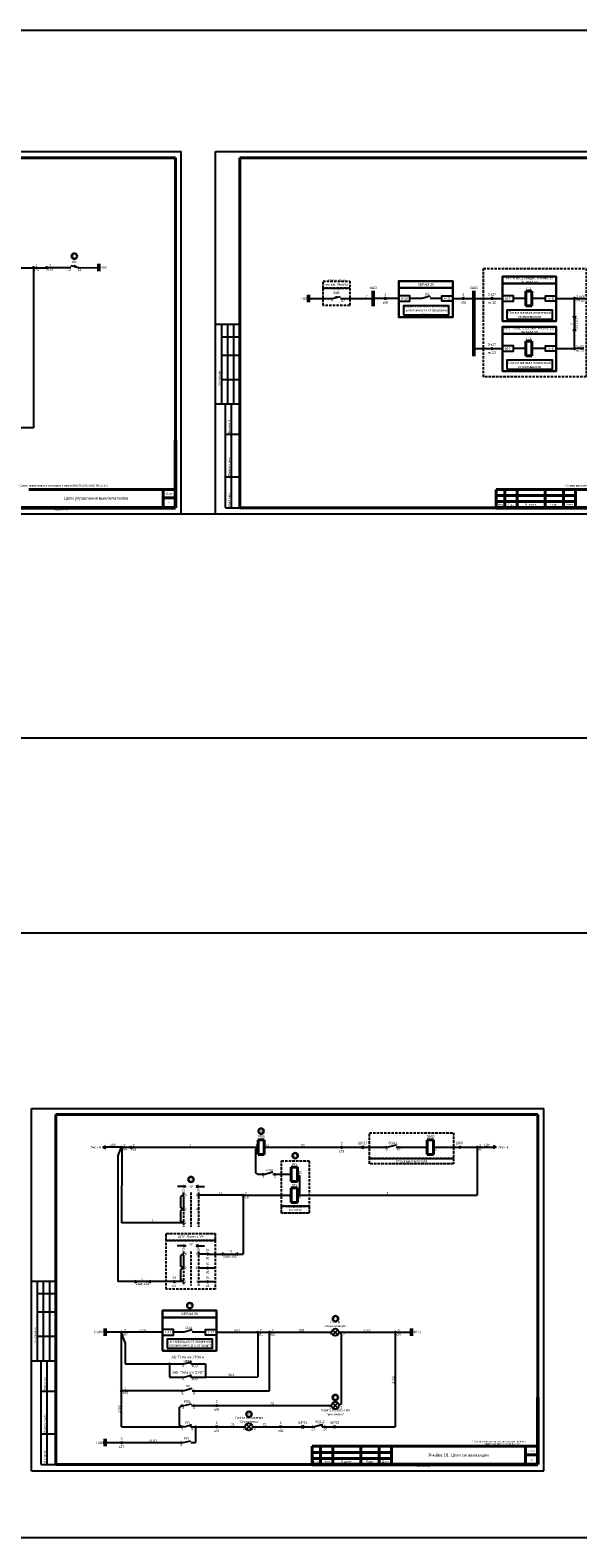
# Model space of a CAD drawing. Header units: millimetres. Extents: x 4897 to 12009, y -3017 to 2708.
# Tile 47 of 86: x 7252 to 7701, y 658 to 1894. Entities that reach past the tile are written whole.
import ezdxf
from ezdxf.enums import TextEntityAlignment as Align

# ---------------------------------------------------------------- set-up
doc = ezdxf.new("R2010")
doc.units = ezdxf.units.MM
doc.linetypes.add('ACAD_ISO02W100', pattern=[15, 12, -3])
doc.linetypes.add('JIS_02_2.0', pattern=[3, 2, -1])
doc.layers.add('основная 0.5', color=7, linetype='Continuous', lineweight=50)
doc.styles.add('SIMPLEX', font='txt', dxfattribs={"height": 5})

msp = doc.modelspace()

# ---------------------------------------------------------------- hatches: boundary and pattern name
h = msp.add_hatch(color=256)
h.dxf.hatch_style = 1
h.paths.add_polyline_path([(7697.2, 1659.5), (7698.1, 1657.5), (7699, 1659.5)])
h = msp.add_hatch(color=256)
h.dxf.hatch_style = 1
h.paths.add_polyline_path([(7699, 1647), (7698.1, 1649), (7697.2, 1647)])
h = msp.add_hatch(color=7)
h.dxf.hatch_style = 1
h.paths.add_polyline_path([(7544.2, 977.8, 1), (7543.4, 977.8, 1)])
h = msp.add_hatch(color=7)
h.dxf.hatch_style = 1
h.paths.add_polyline_path([(7553.2, 977.8, -1), (7554, 977.8, -1)])
h = msp.add_hatch(color=7)
h.dxf.hatch_style = 1
h.paths.add_polyline_path([(7443.1, 955.6, 1), (7442.3, 955.6, 1)])
h = msp.add_hatch(color=7)
h.dxf.hatch_style = 1
h.paths.add_polyline_path([(7452, 955.6, -1), (7452.8, 955.6, -1)])
h = msp.add_hatch(color=256)
h.dxf.hatch_style = 1
h.paths.add_polyline_path([(7377.5, 944.8), (7379.5, 945.6), (7377.5, 946.5)])
h = msp.add_hatch(color=256)
h.dxf.hatch_style = 1
h.paths.add_polyline_path([(7390, 944.8), (7388, 945.6), (7390, 946.5)])
h = msp.add_hatch(color=256)
h.dxf.hatch_style = 1
h.paths.add_polyline_path([(7390, 938.7, 0.414214), (7389.8, 938.4, 0.414214), (7390, 938.2)])
h.paths.add_polyline_path([(7390, 938.7), (7390, 938.2, 0.414214), (7390.2, 938.4, 0.414214)])
h = msp.add_hatch(color=256)
h.dxf.hatch_style = 1
h.paths.add_polyline_path([(7377.5, 916, 0.414214), (7377.3, 915.8, 0.414214), (7377.5, 915.6)])
h.paths.add_polyline_path([(7377.5, 916), (7377.5, 915.6, 0.414214), (7377.7, 915.8, 0.414214)])
h = msp.add_hatch(color=256)
h.dxf.hatch_style = 1
h.paths.add_polyline_path([(7377.4, 896.2), (7379.4, 897.1), (7377.4, 897.9)])
h = msp.add_hatch(color=256)
h.dxf.hatch_style = 1
h.paths.add_polyline_path([(7389.9, 896.2), (7387.9, 897.1), (7389.9, 897.9)])
h = msp.add_hatch(color=256)
h.dxf.hatch_style = 1
h.paths.add_polyline_path([(7408.9, 889.2), (7411.1, 890.2), (7408.9, 891.1)])
h = msp.add_hatch(color=256)
h.dxf.hatch_style = 1
h.paths.add_polyline_path([(7422.3, 891.1), (7420.1, 890.2), (7422.3, 889.2)])
h = msp.add_hatch(color=256)
h.dxf.hatch_style = 1
h.paths.add_polyline_path([(7337.4, 866.6), (7339.6, 867.6), (7337.4, 868.5)])
h = msp.add_hatch(color=256)
h.dxf.hatch_style = 1
h.paths.add_polyline_path([(7350.8, 868.5), (7348.6, 867.6), (7350.8, 866.6)])
h = msp.add_hatch(color=256)
h.dxf.hatch_style = 1
h.paths.add_polyline_path([(7366.5, 800.2, 1), (7365.7, 800.2, 1)])
h = msp.add_hatch(color=256)
h.dxf.hatch_style = 1
h.paths.add_polyline_path([(7395.9, 789.4, 1), (7395.1, 789.4, 1)])
h = msp.add_hatch(color=7)
h.dxf.hatch_style = 1
h.paths.add_polyline_path([(7376.9, 778, 1), (7376.1, 778, 1)])
h = msp.add_hatch(color=7)
h.dxf.hatch_style = 1
h.paths.add_polyline_path([(7385.9, 778, -1), (7386.7, 778, -1)])
h = msp.add_hatch(color=256)
h.dxf.hatch_style = 1
h.paths.add_polyline_path([(7376.7, 766, 1), (7375.9, 766, 1)])
h = msp.add_hatch(color=7)
h.dxf.hatch_style = 1
h.paths.add_polyline_path([(7385.7, 766, -1), (7386.5, 766, -1)])
h = msp.add_hatch(color=256)
h.dxf.hatch_style = 1
h.paths.add_polyline_path([(7376.7, 748.6, 1), (7375.9, 748.6, 1)])
h = msp.add_hatch(color=256)
h.dxf.hatch_style = 1
h.paths.add_polyline_path([(7387.7, 748.6, 1), (7386.9, 748.6, 1)])
h = msp.add_hatch(color=7)
h.dxf.hatch_style = 1
h.paths.add_polyline_path([(7484.1, 748.6, 1), (7483.3, 748.6, 1)])
h = msp.add_hatch(color=7)
h.dxf.hatch_style = 1
h.paths.add_polyline_path([(7493.1, 748.6, -1), (7493.9, 748.6, -1)])
h = msp.add_hatch(color=7)
h.dxf.hatch_style = 1
h.paths.add_polyline_path([(7376.2, 735.6, 1), (7375.4, 735.6, 1)])

# ---------------------------------------------------------------- linework, layer by layer
for p, q in [((6955.8, 1794.2), (7375.8, 1794.2)), ((7375.8, 1497.2), (7375.8, 1794.2)), ((7375.8, 1497.2), (7375.8, 1794.2)), ((7403.9, 1497.2), (7403.9, 1794.2)), ((7403.9, 1794.2), (7823.9, 1794.2)), ((7403.9, 1497.2), (7403.9, 1794.2)), ((7229.2, 1699), (7253.9, 1699)), ((7254.6, 1698.3), (7254.6, 1567.7)), ((7255.3, 1699), (7264.7, 1699)), ((7285.2, 1699), (7266, 1699)), ((7287.6, 1700.5), (7287.5, 1699.9)), ((7289.3, 1700.1), (7289.2, 1699.5)), ((7291.5, 1699), (7308.2, 1699.1)), ((7480.1, 1673.8), (7499.8, 1673.8)), ((7502, 1674.9), (7502.2, 1674.3)), ((7503.7, 1675.4), (7503.9, 1674.7)), ((7506.2, 1673.8), (7533, 1673.8)), ((7542.3, 1673.8), (7533, 1673.8)), ((7554.1, 1673.8), (7543.7, 1673.8)), ((7573.2, 1673.8), (7563.1, 1673.8)), ((7579.9, 1675.7), (7573.2, 1673.8)), ((7589.3, 1673.8), (7579.9, 1673.8)), ((7598.3, 1673.8), (7606.3, 1673.8)), ((7607.6, 1673.8), (7629.7, 1673.8)), ((7631.1, 1673.8), (7639, 1673.8)), ((7658.1, 1673.8), (7648, 1673.8)), ((7674.2, 1673.8), (7663.1, 1673.8)), ((7683.2, 1673.8), (7697.4, 1673.8)), ((7698.1, 1633.4), (7698.1, 1673.1)), ((7698.8, 1673.8), (7738.6, 1673.8)), ((7698.1, 1657.5), (7697.2, 1659.5)), ((7699, 1659.5), (7698.1, 1657.5)), ((7698.1, 1657.5), (7698.1, 1649)), ((7423.9, 1652.4), (7403.9, 1652.4)), ((7408.9, 1587.4), (7408.9, 1652.4)), ((7413.9, 1587.4), (7413.9, 1652.4)), ((7418.9, 1587.4), (7418.9, 1652.4)), ((7697.2, 1647), (7698.1, 1649)), ((7698.1, 1649), (7699, 1647)), ((7408.9, 1642.4), (7423.9, 1642.4)), ((7615.6, 1632.7), (7629.7, 1632.7)), ((7631.1, 1632.7), (7639, 1632.7)), ((7658.1, 1632.7), (7648, 1632.7)), ((7674.2, 1632.7), (7663.1, 1632.7)), ((7683.2, 1632.7), (7697.4, 1632.7)), ((7408.9, 1627.4), (7423.9, 1627.4)), ((7408.9, 1607.4), (7423.9, 1607.4)), ((7403.9, 1587.4), (7423.9, 1587.4)), ((7411.9, 1502.2), (7411.9, 1587.4)), ((7416.8, 1502.2), (7416.8, 1587.4)), ((7254.6, 1567.7), (7160.7, 1567.7)), ((7411.9, 1562.4), (7423.9, 1562.4)), ((7411.9, 1527.4), (7423.9, 1527.4)), ((6955.8, 1497.2), (7375.8, 1497.2)), ((7403.9, 1497.2), (7823.9, 1497.2)), ((7411.9, 1502.2), (7423.9, 1502.2)), ((7252.9, 712.6), (7252.9, 1009.6)), ((7252.9, 1009.6), (7672.9, 1009.6)), ((7252.9, 712.6), (7252.9, 1009.6)), ((7672.9, 712.6), (7672.9, 1009.6)), ((7672.9, 712.6), (7672.9, 1009.6)), ((7311.4, 977.8), (7313.8, 978.9)), ((7326.2, 977.8), (7311.4, 977.8)), ((7311.4, 977.8), (7313.8, 976.7)), ((7323.8, 970.1), (7326.6, 977.2)), ((7326.9, 977.1), (7326.8, 915.8)), ((7327.5, 977.8), (7333.7, 977.8)), ((7335, 977.8), (7438.7, 977.8)), ((7438.7, 977.8), (7436.8, 976.6)), ((7443.7, 977.8), (7506.6, 977.8)), ((7507.9, 977.8), (7523.2, 977.8)), ((7524.3, 977.8), (7545.4, 977.8)), ((7552, 979.6), (7545.4, 977.8)), ((7552, 977.8), (7577.4, 977.8)), ((7559.7, 977.8), (7577.4, 977.8)), ((7582.4, 977.8), (7603.9, 977.8)), ((7604.9, 977.8), (7617.7, 977.8)), ((7618.4, 977.1), (7618.4, 938.4)), ((7619.1, 977.8), (7633.9, 977.8)), ((7633.9, 977.8), (7631.5, 978.9)), ((7633.9, 977.8), (7631.5, 976.7)), ((7323.8, 970.1), (7323.8, 867.6)), ((7436.8, 956.8), (7436.8, 976.6)), ((7438.8, 955.6), (7436.8, 956.8)), ((7444.2, 955.6), (7438.8, 955.6)), ((7450.9, 957.5), (7444.2, 955.6)), ((7465.9, 955.6), (7450.9, 955.6)), ((7470.9, 955.6), (7472.9, 954.5)), ((7472.9, 939.6), (7472.9, 954.5)), ((7379.5, 945.6), (7372.6, 945.6)), ((7377.5, 946.5), (7379.5, 945.6)), ((7379.5, 945.6), (7377.5, 944.8)), ((7377.5, 938.4), (7377.5, 940.6)), ((7390, 946.5), (7388, 945.6)), ((7388, 945.6), (7390, 944.8)), ((7388, 945.6), (7394.9, 945.6)), ((7470.9, 938.4), (7472.9, 939.6)), ((7377.5, 938.4), (7375.5, 937.3)), ((7375.5, 928.2), (7375.5, 937.3)), ((7377.5, 927), (7375.5, 928.2)), ((7425.9, 938.4), (7390, 938.4)), ((7426.5, 937.8), (7426.5, 890.2)), ((7427.2, 938.4), (7465.9, 938.4)), ((7470.9, 938.4), (7618.4, 938.4)), ((7377.5, 915.8), (7326.8, 915.8)), ((7377.5, 927), (7375.5, 925.9)), ((7375.5, 917), (7375.5, 925.9)), ((7377.5, 915.8), (7375.5, 917)), ((7379.4, 897.1), (7372.5, 897.1)), ((7377.5, 890.2), (7375.5, 889)), ((7377.4, 897.9), (7379.4, 897.1)), ((7379.4, 897.1), (7377.4, 896.2)), ((7389.9, 897.9), (7387.9, 897.1)), ((7387.9, 897.1), (7389.9, 896.2)), ((7387.9, 897.1), (7394.8, 897.1)), ((7408.9, 891.1), (7411.1, 890.2)), ((7411.1, 890.2), (7408.9, 889.2)), ((7420.1, 890.2), (7422.3, 891.1)), ((7422.3, 889.2), (7420.1, 890.2)), ((7375.5, 879.9), (7375.5, 889)), ((7377.5, 878.8), (7375.5, 879.9)), ((7377.5, 878.8), (7375.5, 877.6)), ((7272.9, 867.8), (7252.9, 867.8)), ((7257.9, 802.8), (7257.9, 867.8)), ((7262.9, 802.8), (7262.9, 867.8)), ((7267.9, 802.8), (7267.9, 867.8)), ((7337.4, 868.5), (7339.6, 867.6)), ((7339.6, 867.6), (7337.4, 866.6)), ((7348.6, 867.6), (7350.8, 868.5)), ((7350.8, 866.6), (7348.6, 867.6)), ((7377.5, 867.6), (7370.7, 867.6)), ((7375.5, 868.7), (7375.5, 877.6)), ((7377.5, 867.6), (7375.5, 868.7)), ((7390, 867.6), (7396.8, 867.6)), ((7398.1, 867.6), (7403.6, 867.6)), ((7257.9, 857.8), (7272.9, 857.8)), ((7257.9, 842.8), (7272.9, 842.8)), ((7257.9, 822.8), (7272.9, 822.8)), ((7326.1, 826.1), (7313.4, 826.1)), ((7326.8, 778.7), (7326.8, 825.5)), ((7329.9, 817.8), (7326.8, 825.4)), ((7360.5, 826.1), (7327.4, 826.1)), ((7329.9, 817.8), (7329.9, 800.2)), ((7378.1, 826.1), (7369.5, 826.1)), ((7384.7, 828), (7378.1, 826.1)), ((7395.6, 826.1), (7384.7, 826.1)), ((7404.6, 826.1), (7437.7, 826.1)), ((7438.4, 825.5), (7438.4, 789.5)), ((7439, 826.1), (7447.5, 826.1)), ((7439, 826.1), (7447.5, 826.1)), ((7448.1, 778.1), (7448.2, 825.5)), ((7448.7, 826.1), (7451.6, 826.1)), ((7448.7, 826.1), (7499, 826.1)), ((7505, 826.1), (7550.5, 826.1)), ((7506.9, 824.9), (7506.9, 767.1)), ((7551.2, 825.5), (7551.2, 748.6)), ((7551.8, 826.1), (7564.4, 826.1)), ((7252.9, 802.8), (7272.9, 802.8)), ((7260.9, 717.6), (7260.9, 802.8)), ((7265.8, 717.6), (7265.8, 802.8)), ((7329.9, 800.2), (7377.9, 800.2)), ((7366.1, 800.2), (7366.1, 789.4)), ((7383.7, 800.2), (7395.5, 800.2)), ((7395.5, 800.2), (7395.5, 789.4)), ((7366.1, 789.4), (7377.9, 789.4)), ((7384.7, 779.9), (7378.1, 778)), ((7383.7, 789.4), (7438.4, 789.5)), ((7383.7, 789.4), (7395.5, 789.4)), ((7260.9, 777.8), (7272.9, 777.8)), ((7326.8, 748.6), (7326.8, 777.4)), ((7378.1, 778), (7327.4, 778)), ((7384.7, 778), (7448.1, 778.1)), ((7376, 765.8), (7374.4, 764.8)), ((7374.4, 749.7), (7374.4, 764.8)), ((7376.7, 766), (7377.9, 766)), ((7384.2, 766), (7404.2, 766)), ((7405.4, 766), (7499, 766)), ((7476.4, 766), (7499, 766)), ((7260.9, 742.8), (7272.9, 742.8)), ((7326.8, 748.6), (7375.9, 748.6)), ((7376, 748.8), (7374.4, 749.7)), ((7377.9, 748.6), (7376.7, 748.6)), ((7383.7, 748.6), (7387.8, 748.6)), ((7387.8, 748.6), (7404.2, 748.6)), ((7405.4, 748.6), (7428.1, 748.6)), ((7434.1, 748.6), (7456.7, 748.6)), ((7457.9, 748.6), (7474.2, 748.6)), ((7475.2, 748.6), (7485.3, 748.6)), ((7491.9, 750.4), (7485.3, 748.6)), ((7491.3, 748.6), (7491.3, 750.6)), ((7491.3, 748.6), (7501.4, 748.6)), ((7502.4, 748.6), (7551.2, 748.6)), ((7313.4, 735.6), (7326.1, 735.6)), ((7327.4, 735.6), (7377.3, 735.6)), ((7383.7, 735.6), (7387.3, 735.6)), ((7260.9, 717.6), (7272.9, 717.6)), ((7252.9, 712.6), (7672.9, 712.6))]:
    msp.add_line(p, q)
at = {"lineweight": 40}
for p, q in [((6975.8, 1789.2), (7370.9, 1789.2)), ((7370.9, 1789.2), (7370.9, 1502.2)), ((7423.9, 1789.2), (7819, 1789.2)), ((7663.1, 1679.8), (7658.1, 1679.8)), ((7658.1, 1679.8), (7658.1, 1667.8)), ((7663.1, 1667.8), (7663.1, 1679.8)), ((7663.1, 1667.8), (7658.1, 1667.8)), ((7658.1, 1638.7), (7658.1, 1626.7)), ((7663.1, 1626.7), (7658.1, 1626.7)), ((7360.9, 1517.2), (7360.9, 1502.2)), ((7360.9, 1510.2), (7370.9, 1510.2)), ((7634, 1517.2), (7699, 1517.2)), ((7634, 1512.2), (7699, 1512.2)), ((6975.8, 1502.2), (7370.9, 1502.2)), ((7423.9, 1502.2), (7819, 1502.2)), ((7634, 1507.2), (7699, 1507.2)), ((7272.9, 1004.6), (7668, 1004.6)), ((7668, 1004.6), (7668, 717.6)), ((7443.7, 983.8), (7438.7, 983.8)), ((7438.7, 983.8), (7438.7, 971.8)), ((7443.7, 971.8), (7443.7, 983.8)), ((7582.4, 983.8), (7577.4, 983.8)), ((7577.4, 983.8), (7577.4, 971.8)), ((7582.4, 971.8), (7582.4, 983.8)), ((7443.7, 971.8), (7438.7, 971.8)), ((7582.4, 971.8), (7577.4, 971.8)), ((7470.9, 961.6), (7465.9, 961.6)), ((7465.9, 961.6), (7465.9, 949.6)), ((7470.9, 949.6), (7470.9, 961.6)), ((7470.9, 949.6), (7465.9, 949.6)), ((7470.9, 944.4), (7465.9, 944.4)), ((7465.9, 944.4), (7465.9, 932.4)), ((7470.9, 932.4), (7470.9, 944.4)), ((7470.9, 932.4), (7465.9, 932.4)), ((7483, 732.6), (7548, 732.6)), ((7658, 732.6), (7658, 717.6)), ((7272.9, 717.6), (7668, 717.6)), ((7483, 727.6), (7548, 727.6)), ((7483, 722.6), (7548, 722.6)), ((7658, 725.6), (7668, 725.6))]:
    msp.add_line(p, q, dxfattribs=at)
at = {"linetype": 'Continuous', "lineweight": 40}
for p, q in [((7423.9, 1789.2), (7423.9, 1502.2)), ((7272.9, 1004.6), (7272.9, 717.6))]:
    msp.add_line(p, q, dxfattribs=at)
at = {"color": 7}
for p, q in [((7291.5, 1699), (7285.2, 1700.5)), ((7289.3, 1700.1), (7287.6, 1700.5)), ((7499.8, 1673.8), (7506.2, 1675.3)), ((7502, 1674.9), (7503.7, 1675.4)), ((7396.8, 890.2), (7390, 890.2)), ((7398.1, 890.2), (7426.5, 890.2)), ((7390, 878.8), (7396.8, 878.8)), ((7398.1, 878.8), (7403.6, 878.8)), ((7369.4, 867.6), (7323.8, 867.6)), ((7505, 826.1), (7506.9, 824.9)), ((7377.9, 800.2), (7384.2, 801.7)), ((7383.7, 800.2), (7383.7, 802.3)), ((7383.7, 789.4), (7383.7, 791.5)), ((7377.9, 789.4), (7384.2, 791)), ((7377.9, 766), (7384.2, 767.5)), ((7506.9, 767.1), (7505, 766)), ((7377.9, 748.6), (7384.2, 750.1)), ((7383.7, 748.6), (7383.7, 750.7)), ((7377.3, 735.6), (7383.7, 737.2))]:
    msp.add_line(p, q, dxfattribs=at)
at = {"color": 5, "lineweight": 50}
for p, q in [((7308.2, 1696.1), (7308.2, 1702.1)), ((7564.4, 823.1), (7564.4, 829.1))]:
    msp.add_line(p, q, dxfattribs=at)
at = {"color": 1, "lineweight": 50}
for p, q in [((7480.1, 1670.8), (7480.1, 1676.8)), ((7313.4, 829.1), (7313.4, 823.1)), ((7313.4, 738.6), (7313.4, 732.6))]:
    msp.add_line(p, q, dxfattribs=at)
at = {"lineweight": 50}
for p, q in [((7533, 1680), (7533, 1667.6)), ((7615.6, 1680), (7615.6, 1638.9)), ((7615.6, 1638.9), (7615.6, 1626.5))]:
    msp.add_line(p, q, dxfattribs=at)
at = {"linetype": 'Continuous'}
for p, q in [((7423.9, 1643.2), (7423.9, 1623.2)), ((7423.9, 1603.2), (7423.9, 1583.2)), ((7272.9, 858.6), (7272.9, 838.6)), ((7272.9, 818.6), (7272.9, 798.6))]:
    msp.add_line(p, q, dxfattribs=at)
at = {"color": 7, "lineweight": 40}
for p, q in [((7663.1, 1638.7), (7658.1, 1638.7)), ((7663.1, 1626.7), (7663.1, 1638.7))]:
    msp.add_line(p, q, dxfattribs=at)
at = {"color": 1}
for p, q in [((7375.8, 1497.2), (7403.9, 1497.2)), ((7504.1, 763.9), (7499.8, 768.1)), ((7499.9, 763.9), (7504.1, 768.1))]:
    msp.add_line(p, q, dxfattribs=at)
at = {"linetype": 'JIS_02_2.0'}
for p, q in [((7377.5, 940.6), (7377.5, 931.8)), ((7377.5, 940.6), (7377.5, 927)), ((7383.7, 940.6), (7383.7, 912.6)), ((7390, 940.6), (7390, 912.6)), ((7377.5, 936.8), (7377.5, 912.6)), ((7377.5, 892.3), (7377.5, 878.8)), ((7383.7, 892.3), (7383.7, 864.4)), ((7390, 892.3), (7390, 864.4)), ((7377.5, 888.5), (7377.5, 864.4))]:
    msp.add_line(p, q, dxfattribs=at)
at = {"color": 2}
for p, q in [((7504.1, 824), (7499.8, 828.2)), ((7499.9, 824), (7504.1, 828.2))]:
    msp.add_line(p, q, dxfattribs=at)
at = {"color": 3}
for p, q in [((7433.2, 746.5), (7428.9, 750.7)), ((7429, 746.4), (7433.2, 750.7))]:
    msp.add_line(p, q, dxfattribs=at)
at = {"color": 1}
for points in [[(5068.9, 1893.8), (10143.6, 1893.8), (10143.6, 1313.2), (5068.9, 1313.2)], [(5068.9, 1153.5), (9172.6, 1153.5), (9172.6, 657.5), (5068.9, 657.5)]]:
    msp.add_lwpolyline(points, close=True, dxfattribs=at)
at = {"color": 32, "linetype": 'JIS_02_2.0', "true_color": 0xcd6928}
for points in [[(7623.4, 1698.4), (7707.7, 1698.4), (7707.7, 1609.5), (7623.4, 1609.5)], [(7492.1, 1682.3), (7514, 1682.3), (7514, 1668.1), (7492.1, 1668.1)], [(7530, 989.5), (7598.9, 989.5), (7598.9, 968.7), (7530, 968.7)], [(7363.3, 901.4), (7403.6, 901.4), (7403.6, 861.4), (7363.3, 861.4)]]:
    msp.add_lwpolyline(points, close=True, dxfattribs=at)
msp.add_lwpolyline([(7492.1, 1688), (7492.1, 1688), (7514, 1688), (7514, 1682.3), (7492.1, 1682.3), (7492.1, 1688)], dxfattribs=at)
at = {"lineweight": 30}
for points in [[(7554.1, 1688.1), (7554.1, 1688.1), (7598.3, 1688.1), (7598.3, 1682.4), (7554.1, 1682.4), (7554.1, 1688.1)], [(7639, 1691.7), (7639, 1691.7), (7683.2, 1691.7), (7683.2, 1686), (7639, 1686), (7639, 1691.7)], [(7639, 1650.6), (7639, 1650.6), (7683.2, 1650.6), (7683.2, 1644.9), (7639, 1644.9), (7639, 1650.6)], [(7360.5, 844), (7360.5, 844), (7404.6, 844), (7404.6, 838.3), (7360.5, 838.3), (7360.5, 844)]]:
    msp.add_lwpolyline(points, dxfattribs=at)
for points in [[(7554.1, 1682.4), (7598.3, 1682.4), (7598.3, 1658.4), (7554.1, 1658.4)], [(7639, 1686), (7683.2, 1686), (7683.2, 1655.3), (7639, 1655.3)], [(7639, 1644.9), (7683.2, 1644.9), (7683.2, 1614.2), (7639, 1614.2)], [(7360.5, 838.3), (7404.6, 838.3), (7404.6, 811), (7360.5, 811)]]:
    msp.add_lwpolyline(points, close=True, dxfattribs=at)
for points in [[(7554.1, 1671.5), (7563.1, 1671.5), (7563.1, 1676), (7554.1, 1676)], [(7598.3, 1671.5), (7589.3, 1671.5), (7589.3, 1676), (7598.3, 1676)], [(7639, 1671.5), (7648, 1671.5), (7648, 1676), (7639, 1676)], [(7683.2, 1671.5), (7674.2, 1671.5), (7674.2, 1676), (7683.2, 1676)], [(7557.8, 1660.4), (7595.1, 1660.4), (7595.1, 1667.8), (7557.8, 1667.8)], [(7642.7, 1656.8), (7680, 1656.8), (7680, 1664.2), (7642.7, 1664.2)], [(7683.2, 1630.5), (7674.2, 1630.5), (7674.2, 1635), (7683.2, 1635)], [(7642.7, 1615.7), (7680, 1615.7), (7680, 1623.2), (7642.7, 1623.2)], [(7360.5, 823.8), (7369.5, 823.8), (7369.5, 828.3), (7360.5, 828.3)], [(7404.6, 823.8), (7395.6, 823.8), (7395.6, 828.3), (7404.6, 828.3)], [(7364.2, 813), (7401.4, 813), (7401.4, 820.4), (7364.2, 820.4)]]:
    msp.add_lwpolyline(points, close=True)
at = {"color": 7}
msp.add_lwpolyline([(7639, 1630.5), (7648, 1630.5), (7648, 1635), (7639, 1635)], close=True, dxfattribs=at)
for points in [[(7524.3, 978.8), (7523.2, 977.8), (7524.3, 976.7)], [(7525.3, 978.8), (7524.3, 977.8), (7525.3, 976.7)], [(7602.9, 978.8), (7603.9, 977.8), (7602.9, 976.7)], [(7603.9, 978.8), (7604.9, 977.8), (7603.9, 976.7)], [(7387.3, 748.6), (7387.3, 735.6)], [(7475.2, 749.6), (7474.2, 748.6), (7475.2, 747.5)], [(7476.2, 749.6), (7475.2, 748.6), (7476.2, 747.5)], [(7500.3, 749.6), (7501.4, 748.6), (7500.3, 747.5)], [(7501.4, 749.6), (7502.4, 748.6), (7501.4, 747.5)]]:
    msp.add_lwpolyline(points)
at = {"linetype": 'JIS_02_2.0'}
msp.add_lwpolyline([(7457.8, 966.6), (7480.5, 966.6), (7480.5, 929.4), (7457.8, 929.4)], close=True, dxfattribs=at)
at = {"color": 32, "linetype": 'ACAD_ISO02W100', "ltscale": 0.2, "true_color": 0xcd6928}
for points in [[(7530, 968.7), (7530, 968.7), (7598.9, 968.7), (7598.9, 964.1), (7530, 964.1), (7530, 968.7)], [(7363.3, 907.1), (7363.3, 907.1), (7403.6, 907.1), (7403.6, 901.4), (7363.3, 901.4), (7363.3, 907.1)]]:
    msp.add_lwpolyline(points, dxfattribs=at)
at = {"const_width": 0.5}
for points in [[(7377.1, 938.4, -1), (7377.9, 938.4, -1)], [(7377.1, 927, -1), (7377.9, 927, -1)], [(7377.1, 890.2, -1), (7377.9, 890.2, -1)], [(7377.1, 878.8, -1), (7377.9, 878.8, -1)], [(7389.6, 867.6, 1), (7390.4, 867.6, 1)]]:
    msp.add_lwpolyline(points, format="xyb", close=True, dxfattribs=at)
at = {"linetype": 'ACAD_ISO02W100', "ltscale": 0.2}
msp.add_lwpolyline([(7457.8, 929.4), (7457.8, 929.4), (7480.5, 929.4), (7480.5, 923.7), (7457.8, 923.7), (7457.8, 929.4)], dxfattribs=at)
at = {"lineweight": 30}
for centre in [(7288.1, 1708.5), (7441.2, 991), (7469.1, 970.9), (7383.7, 951.4), (7382.8, 848), (7502.2, 837.3), (7502, 772.6), (7431.3, 758.9)]:
    msp.add_circle(centre, 2.25, dxfattribs=at)
for centre, radius in [((7254.6, 1699), 0.663), ((7265.4, 1699), 0.663), ((7543, 1673.8), 0.663), ((7606.9, 1673.8), 0.663), ((7630.4, 1673.8), 0.663), ((7698.1, 1673.8), 0.663), ((7630.4, 1632.7), 0.663), ((7698.1, 1632.7), 0.663), ((7326.9, 977.8), 0.663), ((7334.4, 977.8), 0.663), ((7507.2, 977.8), 0.629), ((7618.4, 977.8), 0.663), ((7390, 938.4), 0.217), ((7426.5, 938.4), 0.629), ((7377.5, 915.8), 0.217), ((7370, 867.6), 0.629), ((7397.4, 867.6), 0.629), ((7502, 826.1), 3), ((7326.8, 826.1), 0.629), ((7438.4, 826.1), 0.629), ((7448.1, 826.1), 0.629), ((7551.2, 826.1), 0.629), ((7366.1, 800.2), 0.396), ((7395.5, 789.4), 0.396), ((7326.8, 778), 0.629), ((7404.8, 766), 0.629), ((7502, 766), 3), ((7376.3, 748.6), 0.396), ((7387.3, 748.6), 0.396), ((7404.8, 748.6), 0.629), ((7431.1, 748.6), 3), ((7457.3, 748.6), 0.629), ((7326.8, 735.6), 0.629)]:
    msp.add_circle(centre, radius)
at = {"color": 7}
for centre, radius in [((7543.8, 977.8), 0.396), ((7553.6, 977.8), 0.396), ((7442.7, 955.6), 0.396), ((7452.4, 955.6), 0.396), ((7397.4, 890.2), 0.629), ((7397.4, 878.8), 0.629), ((7376.5, 778), 0.396), ((7386.3, 778), 0.396), ((7376.3, 766), 0.396), ((7386.1, 766), 0.396), ((7483.7, 748.6), 0.396), ((7493.5, 748.6), 0.396), ((7375.8, 735.6), 0.396)]:
    msp.add_circle(centre, radius, dxfattribs=at)
at = {"layer": 'основная 0.5', "color": 0}
for p, q in [((7370.9, 1502.2), (7370.9, 1557.2)), ((7185.9, 1502.2), (7370.9, 1502.2)), ((7634, 1502.2), (7819, 1502.2))]:
    msp.add_line(p, q, dxfattribs=at)
at = {"layer": 'основная 0.5', "lineweight": 40}
for p, q in [((7250.9, 1517.2), (7370.9, 1517.2)), ((7634, 1517.2), (7634, 1502.2)), ((7641, 1502.2), (7641, 1517.2)), ((7651, 1502.2), (7651, 1517.2)), ((7674, 1502.2), (7674, 1517.2)), ((7689, 1502.2), (7689, 1517.2)), ((7699, 1502.2), (7699, 1517.2)), ((7699, 1517.2), (7819, 1517.2)), ((7483, 732.6), (7483, 717.6)), ((7490, 717.6), (7490, 732.6)), ((7500, 717.6), (7500, 732.6)), ((7523, 717.6), (7523, 732.6)), ((7538, 717.6), (7538, 732.6)), ((7548, 717.6), (7548, 732.6)), ((7548, 732.6), (7668, 732.6))]:
    msp.add_line(p, q, dxfattribs=at)
at = {"layer": 'основная 0.5'}
for p, q in [((7668, 717.6), (7668, 772.6)), ((7483, 717.6), (7668, 717.6))]:
    msp.add_line(p, q, dxfattribs=at)

# ---------------------------------------------------------------- texts
at = {"color": 7, "style": 'SIMPLEX'}
for s, p in [('9', (7498.5, 1671.1)), ('10', (7506.4, 1671.2)), ('14', (7436.5, 978.4)), ('13', (7444.7, 978.3)), ('9', (7543.2, 975)), ('SQ4.1', (7545.4, 980.3)), ('52', (7552.4, 974.9)), ('1', (7575.4, 975.3)), ('2', (7583.7, 975.3)), ('3', (7442.2, 952.7)), ('РПВ', (7445.5, 958.1)), ('2', (7451.8, 952.7)), ('1', (7464.2, 956.3)), ('10', (7471.9, 956.2)), ('5', (7463.9, 936)), ('6', (7472.3, 936)), ('1', (7496.9, 823.5)), ('2', (7508.3, 823.5)), ('4', (7376.3, 797.7)), ('4(3)', (7384.2, 797.7)), ('4', (7376.3, 787)), ('РК', (7379.6, 780.9)), ('4(3)', (7384.2, 787)), ('5', (7376, 775)), ('6', (7385.7, 775)), ('6', (7376.7, 763.3)), ('5', (7385.6, 763.3)), ('1', (7496.9, 763.4)), ('2', (7506.2, 763.4)), ('7', (7375.9, 745.6)), ('9', (7384, 745.6)), ('1', (7426, 746)), ('2', (7435.3, 746)), ('27', (7482.5, 745.7)), ('SQ1.2', (7485.3, 751.8)), ('28', (7492.2, 745.7)), ('8', (7375.1, 732.9))]:
    msp.add_text(s, height=2, dxfattribs=at).set_placement(p)
at = {"color": 4, "lineweight": 50, "style": 'SIMPLEX'}
msp.add_text('21Т-23', height=2, rotation=90, dxfattribs=at).set_placement((7700.6, 1653.4), align=Align.CENTER)
at = {"linetype": 'Continuous', "style": 'SIMPLEX'}
for s, p in [('Согласовано', (7407.7, 1602.3)), ('Взам.инв.N', (7415.7, 1563.3)), ('Подпись и дата', (7415.7, 1528.3)), ('Инв.Nподл.', (7415.7, 1503.3)), ('Согласовано', (7256.7, 817.7)), ('Взам.инв.N', (7264.7, 778.7)), ('Подпись и дата', (7264.7, 743.7)), ('Инв.Nподл.', (7264.7, 718.7))]:
    msp.add_text(s, height=1.5, rotation=90, dxfattribs=at).set_placement(p)
at = {"style": 'SIMPLEX'}
for p in [(7415.6, 887.4), (7344.1, 864.8)]:
    msp.add_text('2ШК-101', height=2, rotation=360, dxfattribs=at).set_placement(p, align=Align.CENTER)
at = {"attachment_point": 5, "style": 'SIMPLEX'}
for s, insert, char_height, width in [('11', (7288.1, 1708.5), 2, 4.387), ('19', (7441.2, 991), 2, 4.387), ('27', (7383.7, 951.4), 2, 4.387), ('Реле фиксации положения выключателя', (7469.2, 926.6), 1.5, 22.673), ('12', (7382.8, 848), 2, 4.387), ('21', (7502.2, 837.3), 2, 4.387), ('3\\Pк20', (7553.9, 826.1), 2, 4.831), ('23', (7502, 772.6), 2, 4.387), ('22', (7431.3, 758.9), 2, 4.387), ('3\\P\\Pк17', (7326.8, 735.6), 2, 4.831)]:
    msp.add_mtext(s, dxfattribs=dict(at, insert=insert, char_height=char_height, width=width))
at = {"color": 7, "char_height": 2, "attachment_point": 5, "style": 'SIMPLEX'}
for s, insert, width in [('2\\P\\pt8;к73', (7256.9, 1699), 9), ('2\\P\\pt8;К74', (7268.3, 1699), 9), ('12', (7283.9, 1697.4), 9), ('АВ', (7288, 1703.9), 9), ('11', (7292.5, 1697.3), 9), ('\\pt6;-ШУ', (7312.3, 1699.1), 8.09), ('{\\C256;КРУ-6 кВ, 2 секция. Ячейка №35}', (7503, 1685.2), 21.892), ('4ШО', (7532.9, 1682.5), 2.828), ('{\\C256;SEPAM 20}', (7576.2, 1685.2), 44.125), ('5ШО', (7615.5, 1682.5), 2.828), ('{\\C256;КРУ-6 кВ, 2 секция. Ячейка 35 SEPAM 40}', (7661.1, 1688.9), 44.125), ('I13', (7660.6, 1682), 9), ('+ШУ', (7476.6, 1673.8), 7.002), ('2АВ', (7502.8, 1678.4), 2.828), ("1'", (7527.4, 1675.5), 9.548), ('2\\P\\pt10;\\P\\pt8;к68', (7543, 1673.8), 2.828), ('A-10', (7558.6, 1673.8), 9), ('О3', (7577.2, 1677.4), 2.828), ('A-11', (7593.8, 1673.8), 9), ('3\\P\\pt10;\\P\\pt8;к28', (7606.9, 1673.8), 2.828), ('\\pt10;3-к27\\P\\P\\pt8;яч.35', (7630.4, 1673.8), 2.828), ('M-7', (7643.5, 1673.8), 9), ('M-8', (7678.7, 1673.8), 9), ('\\pt10;2-к78\\P\\pt8;яч.35', (7702.9, 1673.8), 8.824), ('Выдача сигнала логической\\P селективности от фидерных ячеек', (7576.4, 1664.1), 37.219), ('Прием сигнала логической селективности', (7661.3, 1660.5), 37.219), ('{\\C256;КРУ - 6 кВ, 2 секция. Ячейка 23. \\PSEPAM 40}', (7661.1, 1647.8), 44.125), ('3-к27\\P\\pt10;\\P\\pt8;яч.23', (7630.4, 1632.7), 2.828), ('M-7', (7643.5, 1632.7), 9), ('I13', (7660.6, 1641), 9), ('M-8', (7678.7, 1632.7), 9), ('\\pt10;{\\L3-к28\\P\\pt8;}яч.23', (7702.4, 1632.7), 2.828), ('Прием сигнала логической селективности', (7661.3, 1619.4), 37.219), ('Лист 4', (7305.5, 977.8), 9.01), ('+ШУ', (7319.2, 979.6), 9.01), ('2{\\L\\P\\pt8;}к69', (7329.2, 977.8), 4.24), ('2{\\L\\P\\pt8;}к68', (7336.7, 977.8), 4.24), ('1', (7383.1, 979.4), 4.831), ('РПВ', (7441.2, 986.6), 4.24), ('33', (7475.2, 979.4), 4.831), ('2\\P\\Pк75', (7507.2, 977.8), 4.831), ('ШР17', (7524.5, 981.3), 4.831), ('ЭМО', (7580.1, 986.6), 4.831), ('ШР8', (7603.6, 981.3), 4.831), ('\\pt8;2\\Pк87', (7620.8, 977.8), 4.831), ('-ШУ', (7626, 979.6), 9.01), ('Лист 4', (7639.8, 977.8), 9.01), ('РП', (7468.4, 963.7), 4.831), ('Отсек выключателя ', (7564.5, 966.4), 68.832), ('О', (7377.5, 942.3), 4.24), ('6', (7379.3, 938.6), 4.24), ('КУ', (7383.7, 945.6), 4.24), ('8', (7388.4, 938.6), 4.24), ('В', (7390, 942.3), 4.24), ('13', (7407.9, 940.2), 4.24), ('2\\Pк76', (7428.8, 938.4), 4.24), ('РП', (7468.4, 946.7), 5), ('2', (7544.7, 940.1), 4.831), ('2', (7379.3, 927.2), 4.24), ('4', (7388.4, 927.2), 4.24), ('1', (7352.1, 917.6), 4.24), ('1', (7378.9, 915.9), 4.24), ('3', (7388.7, 915.9), 4.24), ('ЦПУ. Панель У9', (7383.4, 904.3), 40.317), ('О', (7377.4, 894.1), 4.831), ('6', (7379.5, 890.3), 4.831), ('КУ', (7383.7, 898.3), 4.831), ('8', (7388.6, 890.3), 4.831), ('В', (7389.9, 894), 4.831), ('04\\P\\Pк5', (7397.4, 890.2), 4.831), ('13', (7415.6, 892.5), 4.831), ('2', (7379.3, 878.9), 4.831), ('4', (7388.2, 878.9), 4.831), ('04\\P\\Pк8', (7397.4, 878.8), 4.831), ('1', (7343.8, 869.9), 4.831), ('04\\P\\Pк1', (7370, 867.6), 4.831), ('1', (7378.8, 867.5), 4.831), ('3', (7388.7, 867.6), 4.831), ('04\\P\\Pк3', (7397.4, 867.6), 4.831), ('{\\C256;SEPAM 20}', (7382.6, 841.2), 44.125), ('2\\Pк57', (7329.9, 826.1), 4.831), ('2703', (7344, 827.6), 4.831), ('О14', (7381.8, 829.8), 4.831), ('901', (7421.6, 827.6), 4.831), ('2\\Pк81', (7440.8, 826.1), 4.831), ('2\\Pк82', (7450.6, 826.1), 4.831), ('901', (7474.6, 827.8), 4.831), ('Лампа сигнализации', (7502, 832.7), 21.266), ('3702', (7527.8, 827.6), 4.831), ('(+)4ШЦ', (7308.9, 826.1), 8.95), ('L-11', (7365, 826.1), 9), ('Сигнализация об аварийном отключении СВ-2 от защит', (7382.8, 816.7), 37.219), ('L-12', (7400.1, 826.1), 9), ('-4ШЦ', (7568.7, 826.1), 8.697), ('АВ "Питание УРЗА и ЭМО"', (7381.1, 804.1), 29.984), ('1АВ "Питание ЭМВ"', (7381.1, 793.2), 29.984), ('901', (7416.6, 791.2), 4.831), ('2{\\L\\P}к58', (7330, 778), 4.831), ('РПВ', (7380.6, 769.2), 4.831), ('2\\P\\Pк85', (7404.8, 766), 4.831), ('73', (7450.1, 767.7), 4.831), ('Лампа положения "Отключено"', (7431.3, 754.4), 32.419), ('Лампа положения "включено"', (7502, 760.6), 31.214), ('РП', (7380.6, 751.8), 4.831), ('2\\P\\Pк84', (7404.8, 748.6), 4.831), ('71', (7418.1, 750.3), 4.831), ('72', (7444, 750.3), 4.831), ('2\\P\\Pк95', (7457.3, 748.6), 4.831), ('ШР21', (7475.5, 752.1), 4.831), ('ШР22', (7501.6, 752.1), 4.831), ('+4ШМ', (7309.7, 735.6), 7.304), ('3100', (7352.4, 737.1), 4.831), ('РП', (7380, 738.9), 4.831)]:
    msp.add_mtext(s, dxfattribs=dict(at, insert=insert, width=width))
at = {"lineweight": 50, "insert": (7696, 1653.2), "char_height": 2, "width": 8.55, "attachment_point": 5, "rotation": 90, "style": 'SIMPLEX'}
msp.add_mtext("2'", dxfattribs=at)
at = {"lineweight": 35, "attachment_point": 5, "line_spacing_factor": 0.8, "style": 'SIMPLEX'}
for s, insert, char_height, width in [('\\pi-4.8,l6.4,t6.4;*^IСхемы выполнены на основании проекта 59427142.903.015.Э0.22.1-2', (7277.8, 1520.1), 1.6, 185), ('\\pi-4.8,l6.4,t6.4;*^IСхемы выполнены на основании проекта 59427142.903.015.Э0.22.1-2', (7726, 1520.1), 1.6, 185), ('Цепи управления выключателем ', (7305.9, 1509.7), 2.5, 110), ('{\\Fromans|c204;Лист}', (7365.9, 1513.7), 1.6, 10), ('{\\Fromans|c204;5}', (7365.9, 1506.2), 1.6, 10), ('{\\Fromans|c204;Изм.}', (7637.5, 1504.7), 1.6, 7), ('{\\Fromans|c204;Лист}', (7646, 1504.7), 1.6, 10), ('{\\Fromans|c0;N \\Fromans|c204;докум.}', (7662.5, 1504.7), 1.6, 23), ('{\\Fromans|c204;Подп.}', (7681.5, 1504.7), 1.6, 15), ('{\\Fromans|c204;Дата}', (7694, 1504.7), 1.6, 10), ('\\pi-4.8,l6.4,t6.4;*^IСхемы выполнены на основании проекта 59427142.903.015.Э0.24.1-2', (7635.4, 735.5), 1.6, 64.135), ('{\\Fromans|c204;Лист}', (7663, 729.1), 1.6, 10), ('{\\Fromans|c204;Изм.}', (7486.5, 720.1), 1.6, 7), ('{\\Fromans|c204;Лист}', (7495, 720.1), 1.6, 10), ('{\\Fromans|c0;N \\Fromans|c204;докум.}', (7511.5, 720.1), 1.6, 23), ('{\\Fromans|c204;Подп.}', (7530.5, 720.1), 1.6, 15), ('{\\Fromans|c204;Дата}', (7543, 720.1), 1.6, 10), ('Ячейка 18. Цепи сигнализации ', (7603, 725.1), 2.5, 110), ('{\\Fromans|c204;6}', (7663, 721.6), 1.6, 10)]:
    msp.add_mtext(s, dxfattribs=dict(at, insert=insert, char_height=char_height, width=width))
at = {"lineweight": 30, "char_height": 1.6, "attachment_point": 1, "style": 'SIMPLEX'}
for insert in [(7271.5, 1501.7), (7568.6, 717.1)]:
    msp.add_mtext_dynamic_manual_height_columns('Формат А3', width=45.854, gutter_width=12.5, heights=[0], dxfattribs=dict(at, insert=insert))
at = {"insert": (7469.1, 970.9), "char_height": 2, "width": 4.387, "attachment_point": 5, "rotation": 360, "style": 'SIMPLEX'}
msp.add_mtext('13', dxfattribs=at)
at = {"color": 7, "char_height": 2, "width": 4.831, "attachment_point": 5, "rotation": 90, "style": 'SIMPLEX'}
for s, insert in [('3702', (7549.4, 787)), ('2703', (7324.8, 763))]:
    msp.add_mtext(s, dxfattribs=dict(at, insert=insert))

doc.saveas('drawing.dxf')
